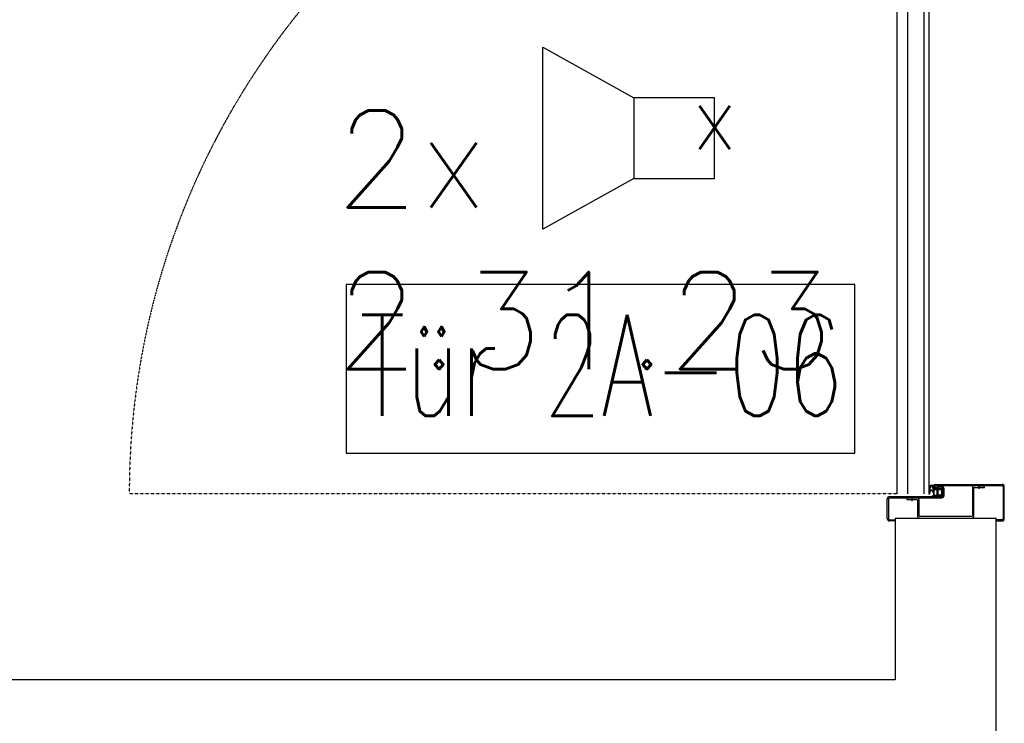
# Model space of a CAD drawing. Header units: millimetres. Extents: x -4577 to 1032787, y -66234 to 201209.
# Tile 56 of 256: x 16296 to 17515, y -24456 to -23585. Entities that reach past the tile are written whole.
import ezdxf
from ezdxf.enums import TextEntityAlignment as Align

# ---------------------------------------------------------------- set-up
doc = ezdxf.new("R2010")
doc.units = ezdxf.units.MM
doc.linetypes.add('510_5_2OG_ELT_1004$0$11-07-22_DS_2OG$0$AUSGEZOGEN', pattern=[0])
doc.linetypes.add('510_5_2OG_ELT_1004$0$11-07-22_DS_2OG$0$STRICHLINIE_S4', pattern=[0.095, 0.06, -0.035])
for name, color, linetype in [('510_5_2OG_ELT_1004$0$11-07-22_DS_2OG$0$2DMitte', 8, '510_5_2OG_ELT_1004$0$11-07-22_DS_2OG$0$AUSGEZOGEN'), ('510_5_2OG_ELT_1004$0$11-07-22_DS_2OG$0$Mieterausbau', 8, '510_5_2OG_ELT_1004$0$11-07-22_DS_2OG$0$AUSGEZOGEN'), ('510_5_2OG_ELT_1004$0$E__FM_SP_3W', 143, 'Continuous')]:
    doc.layers.add(name, color=color, linetype=linetype)
doc.layers.add('510_5_2OG_ELT_1004$0$E__SYM3DPOS', color=2, linetype='Continuous', plot=False)
doc.styles.add('510_5_2OG_ELT_1004$0$Standard', font='simplex.shx')

# ---------------------------------------------------------------- blocks, each defined once
blk = doc.blocks.new('510_5_2OG_ELT_1004$0$I021')
for p, q in [((0.1, 0.05), (0.2125, 0.1125)), ((0.2125, 0.1125), (0.2125, -0.1125)), ((0.1, 0.05), (0, 0.05)), ((0, 0.05), (0, -0.05)), ((0.1, -0.05), (0.1, 0.05)), ((0, -0.05), (0.1, -0.05)), ((0.2125, -0.1125), (0.1, -0.05))]:
    blk.add_line(p, q)
blk = doc.blocks.new('510_5_2OG_ELT_1004$0$11-07-22_DS_2OG$0$LascheTyp2', base_point=(-0.048, 0))
for p, q in [((0.033, 0.0372), (0.033, 0.0027)), ((0.035, 0.0027), (0.035, 0.0372)), ((0.0357, 0.038), (0.048, 0.038)), ((-0.035, 0.0222), (-0.035, 0.0027)), ((-0.033, 0.0027), (-0.033, 0.0222)), ((0.0322, 0.002), (-0.0323, 0.002)), ((-0.0323, 0), (0.0322, 0))]:
    blk.add_line(p, q)
for points in [[(0.048, 0.038), (0.048, 0.04), (0.0357, 0.04)], [(-0.0358, 0.025), (-0.048, 0.025), (-0.048, 0.023), (-0.0358, 0.023)]]:
    blk.add_lwpolyline(points)
for centre, radius, start, end in [((0.0357, 0.0372), 0.00275, 90, 180), ((0.0357, 0.0372), 0.00075, 90, 180), ((0.041, 0.0386), 0.00268, 31.0482, 148.9518), ((-0.0419, 0.0236), 0.00268, 31.0482, 148.9518), ((-0.0358, 0.0222), 0.00275, 0, 90), ((-0.0358, 0.0222), 0.00075, 360, 90), ((-0.0323, 0.0027), 0.00275, 180, 270), ((-0.0323, 0.0027), 0.00075, 180, 270), ((0.0322, 0.0027), 0.00075, 270, 360), ((0.0322, 0.0027), 0.00275, 270, 360)]:
    blk.add_arc(centre, radius, start, end)
at = {"layer": '510_5_2OG_ELT_1004$0$11-07-22_DS_2OG$0$2DMitte'}
for p, q in [((0.041, 0.042), (0.041, 0.036)), ((-0.0419, 0.027), (-0.0419, 0.021))]:
    blk.add_line(p, q, dxfattribs=at)
blk = doc.blocks.new('510_5_2OG_ELT_1004$0$11-07-22_DS_2OG$0$DichtngEinbau', base_point=(-0.0125, -0.005, -0.0044))
for p, q in [((-0.0124, 0.0096), (-0.0111, 0.0108)), ((-0.0124, 0.0074), (-0.0113, 0.0086)), ((-0.0124, 0.0049), (-0.0113, 0.006)), ((-0.0113, 0.0098), (-0.0121, 0.0092)), ((-0.0113, 0.0077), (-0.0121, 0.0071)), ((-0.0113, 0.0051), (-0.0121, 0.0045)), ((-0.0115, 0.0008), (-0.0113, 0.0051)), ((-0.0113, 0.0086), (-0.0113, 0.0098)), ((-0.0113, 0.006), (-0.0113, 0.0077)), ((-0.0111, 0.0108), (-0.0111, 0.0115)), ((-0.0084, 0.0002), (-0.0111, 0.0002)), ((-0.0107, 0.0115), (-0.0107, 0.0109)), ((-0.0105, 0.0012), (-0.0103, 0.0048)), ((-0.0103, 0.0061), (-0.0103, 0.0096)), ((-0.0038, 0.0009), (-0.0102, 0.0009)), ((-0.0044, 0.0058), (-0.01, 0.0058)), ((-0.01, 0.0051), (-0.0044, 0.0051)), ((-0.0064, -0.0004), (-0.0077, 0)), ((-0.0029, 0.0002), (-0.0062, 0.0002)), ((-0.0039, 0.0101), (-0.0041, 0.0061)), ((-0.0035, 0.0013), (-0.0041, 0.0048)), ((-0.0039, 0.0115), (-0.0018, 0.0099)), ((-0.003, 0.0074), (-0.0031, 0.0061)), ((-0.0031, 0.0061), (-0.0023, 0.0042)), ((-0.0027, 0.0021), (-0.0031, 0.0049)), ((-0.0028, 0.0041), (-0.0031, 0.0049)), ((-0.0029, 0.0097), (-0.003, 0.0085)), ((-0.003, 0.0085), (-0.002, 0.007)), ((-0.0024, 0.0068), (-0.003, 0.0074)), ((-0.002, 0.0094), (-0.0029, 0.0097)), ((-0.0125, -0.0012), (-0.0125, -0.0012)), ((-0.0094, -0.0043), (-0.0056, -0.0039)), ((-0.0091, -0.005), (0.001, -0.0039)), ((-0.0046, -0.0038), (0.0005, -0.0032)), ((0.0005, -0.0032), (0.0007, -0.0014)), ((0.0016, -0.0031), (0.0018, 0))]:
    blk.add_line(p, q)
for points in [[(-0.0124, -0.0011), (-0.0123, -0.001), (-0.0122, -0.0009), (-0.0121, -0.0008), (-0.012, -0.0007), (-0.0119, -0.0006), (-0.0119, -0.0005), (-0.0118, -0.0004), (-0.0117, -0.0003), (-0.0117, -0.0002), (-0.0116, 0), (-0.0116, 0.0001), (-0.0115, 0.0002), (-0.0115, 0.0004), (-0.0115, 0.0005), (-0.0115, 0.0006), (-0.0115, 0.0008)], [(-0.0123, -0.0013), (-0.0122, -0.0012), (-0.012, -0.0011), (-0.0119, -0.001), (-0.0118, -0.0009), (-0.0117, -0.0008), (-0.0116, -0.0007), (-0.0115, -0.0006), (-0.0114, -0.0004), (-0.0113, -0.0003), (-0.0112, -0.0001), (-0.0111, 0), (-0.0111, 0.0002)], [(-0.0105, 0.0012), (-0.0105, 0.0012), (-0.0105, 0.0011), (-0.0104, 0.0011), (-0.0104, 0.001), (-0.0104, 0.001), (-0.0103, 0.0009), (-0.0103, 0.0009), (-0.0102, 0.0009), (-0.0102, 0.0009)], [(-0.0077, 0), (-0.0078, 0.0001), (-0.008, 0.0001), (-0.0081, 0.0001), (-0.0082, 0.0001), (-0.0084, 0.0002)], [(-0.0046, -0.0038), (-0.0045, -0.0037), (-0.0044, -0.0036), (-0.0044, -0.0034), (-0.0043, -0.0033), (-0.0042, -0.0032), (-0.0042, -0.0031), (-0.0041, -0.0029), (-0.0041, -0.0028), (-0.0041, -0.0027), (-0.004, -0.0025), (-0.004, -0.0024), (-0.004, -0.0022), (-0.004, -0.0021), (-0.004, -0.0019), (-0.0041, -0.0018), (-0.0041, -0.0017), (-0.0041, -0.0015), (-0.0042, -0.0014), (-0.0042, -0.0013), (-0.0043, -0.0011), (-0.0043, -0.001), (-0.0044, -0.0009), (-0.0045, -0.0008), (-0.0046, -0.0007), (-0.0047, -0.0006), (-0.0048, -0.0005), (-0.0049, -0.0004), (-0.005, -0.0003), (-0.0051, -0.0002), (-0.0052, -0.0001), (-0.0054, -0.0001), (-0.0055, 0), (-0.0056, 0), (-0.0058, 0.0001), (-0.0059, 0.0001), (-0.006, 0.0001), (-0.0062, 0.0002)], [(-0.0038, 0.0009), (-0.0037, 0.0009), (-0.0037, 0.0009), (-0.0036, 0.0009), (-0.0036, 0.001), (-0.0035, 0.001), (-0.0035, 0.0011), (-0.0035, 0.0011), (-0.0035, 0.0012), (-0.0035, 0.0012), (-0.0035, 0.0013)], [(0.0018, 0), (0.0018, 0), (0.0018, 0.0001), (0.0018, 0.0001), (0.0017, 0.0001), (0.0017, 0.0002), (0.0017, 0.0002), (0.0016, 0.0002), (0.0016, 0.0002), (0.0016, 0.0002), (0.0015, 0.0002), (0.0015, 0.0002), (0.0015, 0.0002)], [(-0.0124, -0.0011), (-0.0124, -0.0011), (-0.0125, -0.0011), (-0.0125, -0.0011), (-0.0125, -0.0011), (-0.0125, -0.0011), (-0.0125, -0.0012), (-0.0125, -0.0012), (-0.0125, -0.0012), (-0.0125, -0.0012), (-0.0125, -0.0012), (-0.0125, -0.0013), (-0.0125, -0.0013), (-0.0124, -0.0013), (-0.0124, -0.0013), (-0.0124, -0.0013), (-0.0124, -0.0013), (-0.0124, -0.0013), (-0.0123, -0.0013), (-0.0123, -0.0013)], [(-0.0094, -0.0043), (-0.0095, -0.0043), (-0.0095, -0.0044), (-0.0096, -0.0044), (-0.0096, -0.0045), (-0.0096, -0.0045), (-0.0096, -0.0046), (-0.0096, -0.0046), (-0.0096, -0.0047), (-0.0096, -0.0047), (-0.0096, -0.0048), (-0.0096, -0.0048), (-0.0095, -0.0049), (-0.0095, -0.0049), (-0.0094, -0.0049), (-0.0094, -0.005), (-0.0093, -0.005), (-0.0093, -0.005), (-0.0092, -0.005), (-0.0092, -0.005), (-0.0091, -0.005), (-0.0091, -0.005)], [(-0.0056, -0.0039), (-0.0055, -0.0038), (-0.0054, -0.0037), (-0.0053, -0.0036), (-0.0052, -0.0035), (-0.0052, -0.0034), (-0.0051, -0.0033), (-0.005, -0.0032), (-0.005, -0.0031), (-0.0049, -0.0029), (-0.0049, -0.0028), (-0.0049, -0.0027), (-0.0049, -0.0026), (-0.0049, -0.0024), (-0.0049, -0.0023), (-0.0049, -0.0022), (-0.0049, -0.002), (-0.0049, -0.0019), (-0.0049, -0.0018), (-0.005, -0.0017), (-0.005, -0.0016), (-0.0051, -0.0014), (-0.0051, -0.0013), (-0.0052, -0.0012), (-0.0053, -0.0011), (-0.0054, -0.001), (-0.0055, -0.0009), (-0.0056, -0.0008), (-0.0057, -0.0008), (-0.0058, -0.0007), (-0.0059, -0.0006), (-0.006, -0.0006), (-0.0061, -0.0005), (-0.0062, -0.0005), (-0.0064, -0.0004)], [(0.0007, -0.0014), (0.0007, -0.0014), (0.0007, -0.0013), (0.0007, -0.0013), (0.0006, -0.0013), (0.0006, -0.0013), (0.0006, -0.0012), (0.0006, -0.0012), (0.0006, -0.0012), (0.0005, -0.0012), (0.0005, -0.0012)], [(0.0005, -0.0032), (0.0005, -0.0032), (0.0005, -0.0032), (0.0005, -0.0032), (0.0005, -0.0032), (0.0005, -0.0032)], [(0.001, -0.0039), (0.0011, -0.0038), (0.0011, -0.0038), (0.0012, -0.0037), (0.0013, -0.0037), (0.0013, -0.0036), (0.0014, -0.0035), (0.0015, -0.0034), (0.0015, -0.0033), (0.0015, -0.0032), (0.0015, -0.0032), (0.0016, -0.0031)]]:
    blk.add_lwpolyline(points)
for centre, radius, start, end in [((-0.0123, 0.0094), 0.00025, 140.7288, 305.245), ((-0.0123, 0.0073), 0.00025, 140.7288, 305.245), ((-0.0123, 0.0047), 0.00025, 140.7288, 305.245), ((-0.0109, 0.0115), 0.0002, 0, 180), ((-0.0027, -0.0423), 0.0538, 91.236, 98.5123), ((-0.01, 0.0096), 0.0003, 98.8852, 180), ((-0.01, 0.0061), 0.0003, 180, 270), ((-0.01, 0.0048), 0.0003, 90, 180), ((-0.0032, -0.0334), 0.0439, 91.2931, 98.8852), ((-0.0044, 0.0061), 0.0003, 270, 357.7974), ((-0.0044, 0.0048), 0.0003, 357.7974, 90), ((-0.0042, 0.0102), 0.0003, 357.7974, 91.2931), ((0, 0.0025), 0.00376, 218.6551, 277.7243), ((-0.0025, 0.0042), 0.00025, 199.0115, 3.5277), ((0, 0.0025), 0.00276, 186.3634, 302.309), ((-0.0022, 0.0069), 0.00025, 216.165, 20.6812), ((-0.0019, 0.0097), 0.00025, 253.5154, 58.0316)]:
    blk.add_arc(centre, radius, start, end)
blk = doc.blocks.new('510_5_2OG_ELT_1004')
at = {"layer": '510_5_2OG_ELT_1004$0$11-07-22_DS_2OG$0$Mieterausbau', "linetype": 'Continuous'}
h = blk.add_hatch(dxfattribs=at)
h.set_pattern_fill('SCHRAFFUR_1', color=256, scale=1000, style=0, pattern_type=2)
h.set_pattern_definition([(90, (1895.797, -66891.69), (-40, 5e-15), []), (90, (1875.797, -66891.69), (-40, 5e-15), [])])
h.paths.add_polyline_path([(17422, -23221.9), (17382, -23221.9), (17382, -24171.8), (17422, -24171.8)], flags=0)
at = {"layer": '510_5_2OG_ELT_1004$0$11-07-22_DS_2OG$0$Mieterausbau', "linetype": '510_5_2OG_ELT_1004$0$11-07-22_DS_2OG$0$AUSGEZOGEN'}
for p, q in [((17329.9, -23913.1), (16700.6, -23913.1)), ((16700.6, -23913.1), (16700.6, -24121.5)), ((17329.9, -24121.5), (17329.9, -23913.1)), ((16700.6, -24121.5), (17329.9, -24121.5)), ((17429.5, -24161.9), (17429.5, -24160.4)), ((17437.8, -24162.9), (17429.5, -24163.9)), ((17437.5, -24164.4), (17429.5, -24165.4)), ((17439, -24174.1), (17439, -24165.6)), ((17440.5, -24174.1), (17440.5, -24165.6)), ((17482.5, -24161.9), (17490, -24161.9)), ((17482.5, -24161.9), (17490, -24161.9)), ((17512.3, -24161.9), (17512.3, -24160.4)), ((17512.3, -24161.9), (17512.3, -24160.4)), ((17513.5, -24163.1), (17513.5, -24202.6)), ((17513.5, -24163.1), (17513.5, -24202.6)), ((17513.5, -24163.1), (17515, -24163.1)), ((17513.5, -24163.1), (17515, -24163.1)), ((17513.5, -24163.1), (17515, -24163.1)), ((17513.5, -24163.1), (17515, -24163.1)), ((17515, -24202.6), (17515, -24163.1)), ((17515, -24202.6), (17515, -24163.1)), ((17370, -24202.6), (17370, -24178.1)), ((17370, -24202.6), (17370, -24178.1)), ((17371.5, -24178.1), (17370, -24178.1)), ((17371.5, -24178.1), (17370, -24178.1)), ((17371.5, -24178.1), (17370, -24178.1)), ((17371.5, -24178.1), (17371.5, -24202.6)), ((17371.5, -24178.1), (17371.5, -24202.6)), ((17372.8, -24175.4), (17437.8, -24175.4)), ((17372.8, -24176.9), (17437.8, -24176.9)), ((17380, -24201.9), (17505, -24201.9)), ((17380, -24201.9), (17380, -24401.9)), ((17505, -24726.9), (17505, -24201.9)), ((17372.8, -24203.9), (17380, -24203.9)), ((17372.8, -24203.9), (17380, -24203.9)), ((17380, -24205.4), (17372.8, -24205.4)), ((17380, -24205.4), (17372.8, -24205.4)), ((17380, -24205.4), (17372.8, -24205.4)), ((17380, -24205.4), (17372.8, -24205.4)), ((17380, -24203.9), (17380, -24205.4)), ((17380, -24203.9), (17380, -24205.4)), ((17505, -24203.9), (17505, -24205.4)), ((17505, -24203.9), (17505, -24205.4)), ((17512.3, -24203.9), (17505, -24203.9)), ((17512.3, -24203.9), (17505, -24203.9)), ((17505, -24205.4), (17512.3, -24205.4)), ((17505, -24205.4), (17512.3, -24205.4)), ((17505, -24205.4), (17512.3, -24205.4)), ((17505, -24205.4), (17512.3, -24205.4)), ((17380, -24401.9), (12180, -24401.9))]:
    blk.add_line(p, q, dxfattribs=at)
at = {"layer": '510_5_2OG_ELT_1004$0$11-07-22_DS_2OG$0$Mieterausbau', "linetype": '510_5_2OG_ELT_1004$0$11-07-22_DS_2OG$0$STRICHLINIE_S4'}
blk.add_line((17382, -24171.8), (16432, -24171.8), dxfattribs=at)
at = {"layer": '510_5_2OG_ELT_1004$0$11-07-22_DS_2OG$0$Mieterausbau', "linetype": '510_5_2OG_ELT_1004$0$11-07-22_DS_2OG$0$AUSGEZOGEN'}
blk.add_lwpolyline([(17422, -24171.8), (17422, -23221.9), (17382, -23221.9), (17382, -24171.8)], dxfattribs=at)
blk.add_lwpolyline([(17429.5, -24161.9), (17429.5, -24160.4), (17512.3, -24160.4), (17512.3, -24161.9), (17429.5, -24161.9)], close=True, dxfattribs=at)
blk.add_lwpolyline([(17429.5, -24161.9), (17429.5, -24160.4), (17512.3, -24160.4), (17512.3, -24161.9), (17429.5, -24161.9)], close=True, dxfattribs=at)
at = {"layer": '510_5_2OG_ELT_1004$0$11-07-22_DS_2OG$0$Mieterausbau', "linetype": '510_5_2OG_ELT_1004$0$11-07-22_DS_2OG$0$STRICHLINIE_S4'}
blk.add_arc((17382, -24171.8), 950, 90, 180, dxfattribs=at)
at = {"layer": '510_5_2OG_ELT_1004$0$11-07-22_DS_2OG$0$Mieterausbau', "linetype": '510_5_2OG_ELT_1004$0$11-07-22_DS_2OG$0$AUSGEZOGEN'}
for centre, radius, start, end in [((17429.5, -24162.9), 2.5, 90, 283.8225), ((17429.5, -24162.9), 1, 90, 283.8225), ((17437.8, -24165.6), 2.75, 0, 103.8225), ((17437.8, -24165.6), 1.25, 0, 103.8225), ((17512.3, -24163.1), 2.75, 0, 90), ((17512.3, -24163.1), 2.75, 0, 90), ((17512.3, -24163.1), 1.25, 0, 90), ((17512.3, -24163.1), 1.25, 0, 90), ((17372.8, -24178.1), 2.75, 90, 180), ((17372.8, -24178.1), 1.25, 90, 180), ((17437.8, -24174.1), 2.75, 270, 0), ((17437.8, -24174.1), 1.25, 270, 0), ((17372.8, -24202.6), 2.75, 180, 270), ((17372.8, -24202.6), 2.75, 180, 270), ((17372.8, -24202.6), 1.25, 180, 270), ((17372.8, -24202.6), 1.25, 180, 270), ((17512.3, -24202.6), 1.25, 270, 0), ((17512.3, -24202.6), 2.75, 270, 0), ((17512.3, -24202.6), 1.25, 270, 0), ((17512.3, -24202.6), 2.75, 270, 0)]:
    blk.add_arc(centre, radius, start, end, dxfattribs=at)
at = {"layer": '510_5_2OG_ELT_1004$0$11-07-22_DS_2OG$0$Mieterausbau', "linetype": '510_5_2OG_ELT_1004$0$11-07-22_DS_2OG$0$AUSGEZOGEN', "xscale": 1000, "yscale": 1000, "zscale": 1000}
blk.add_blockref('510_5_2OG_ELT_1004$0$11-07-22_DS_2OG$0$LascheTyp2', (17394.5, -24201.9), dxfattribs=at)
at = {"layer": '510_5_2OG_ELT_1004$0$11-07-22_DS_2OG$0$Mieterausbau', "linetype": '510_5_2OG_ELT_1004$0$11-07-22_DS_2OG$0$AUSGEZOGEN', "xscale": 1000, "yscale": -1000, "zscale": 1000, "rotation": 90}
blk.add_blockref('510_5_2OG_ELT_1004$0$11-07-22_DS_2OG$0$DichtngEinbau', (17422, -24175.4), dxfattribs=at)
blk.add_blockref('510_5_2OG_ELT_1004$0$11-07-22_DS_2OG$0$DichtngEinbau', (17422, -24175.4), dxfattribs=at)
at = {"layer": '510_5_2OG_ELT_1004$0$E__FM_SP_3W', "linetype": 'Continuous', "lineweight": 25}
ref = blk.add_blockref('510_5_2OG_ELT_1004$0$I021', (17156.5, -23732), dxfattribs=dict(at, xscale=1000, yscale=1000, zscale=1000, rotation=180))
ref.add_attrib('EC_3DPOS', 'x', dxfattribs={"layer": '510_5_2OG_ELT_1004$0$E__SYM3DPOS', "linetype": 'Continuous', "lineweight": 0, "height": 80, "rotation": 180, "style": '510_5_2OG_ELT_1004$0$Standard'}).set_placement((17156.5, -23732), align=Align.MIDDLE)
at = {"layer": '510_5_2OG_ELT_1004$0$11-07-22_DS_2OG$0$Mieterausbau', "linetype": '510_5_2OG_ELT_1004$0$11-07-22_DS_2OG$0$AUSGEZOGEN', "style": '510_5_2OG_ELT_1004$0$Standard', "width": 0.592308}
blk.add_text('Tür 2A-06', height=125, rotation=0.0003, dxfattribs=at).set_placement((16716.6, -24075.6), (17316, -24075.6), align=Align.FIT)
at = {"layer": '510_5_2OG_ELT_1004$0$E__FM_SP_3W', "linetype": 'Continuous', "lineweight": 25, "insert": (16686.9, -23697.5), "char_height": 120, "width": 2427.901, "attachment_point": 1, "style": '510_5_2OG_ELT_1004$0$Standard'}
blk.add_mtext('2x \\P2.31.23', dxfattribs=at)

msp = doc.modelspace()

# ---------------------------------------------------------------- block references
msp.add_blockref('510_5_2OG_ELT_1004', (0, -0.1))

doc.saveas('drawing.dxf')
